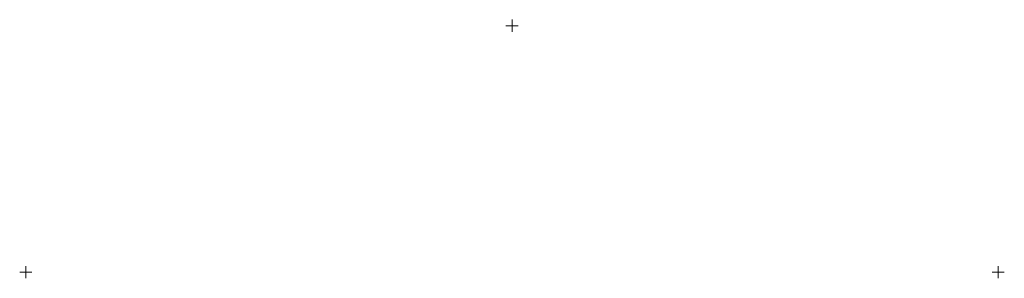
# Model space of a CAD drawing. Header units: millimetres. Extents: x -36 to 1584, y 576 to 1002.
import ezdxf

# ---------------------------------------------------------------- set-up
doc = ezdxf.new("R2010")
doc.units = ezdxf.units.MM
doc.layers.add('ref', color=4, linetype='Continuous', lineweight=5)

# ---------------------------------------------------------------- blocks, each defined once
blk = doc.blocks.new('AZ22-800-d')
at = {"layer": 'ref'}
for p, q in [((810, 406), (790, 406)), ((800, 396), (800, 416)), ((10, 0), (-10, 0)), ((0, -10), (0, 10)), ((1610, 0), (1590, 0)), ((1600, -10), (1600, 10))]:
    blk.add_line(p, q, dxfattribs=at)

msp = doc.modelspace()

# ---------------------------------------------------------------- block references
msp.add_blockref('AZ22-800-d', (-26.1, 585.6))

doc.saveas('drawing.dxf')
